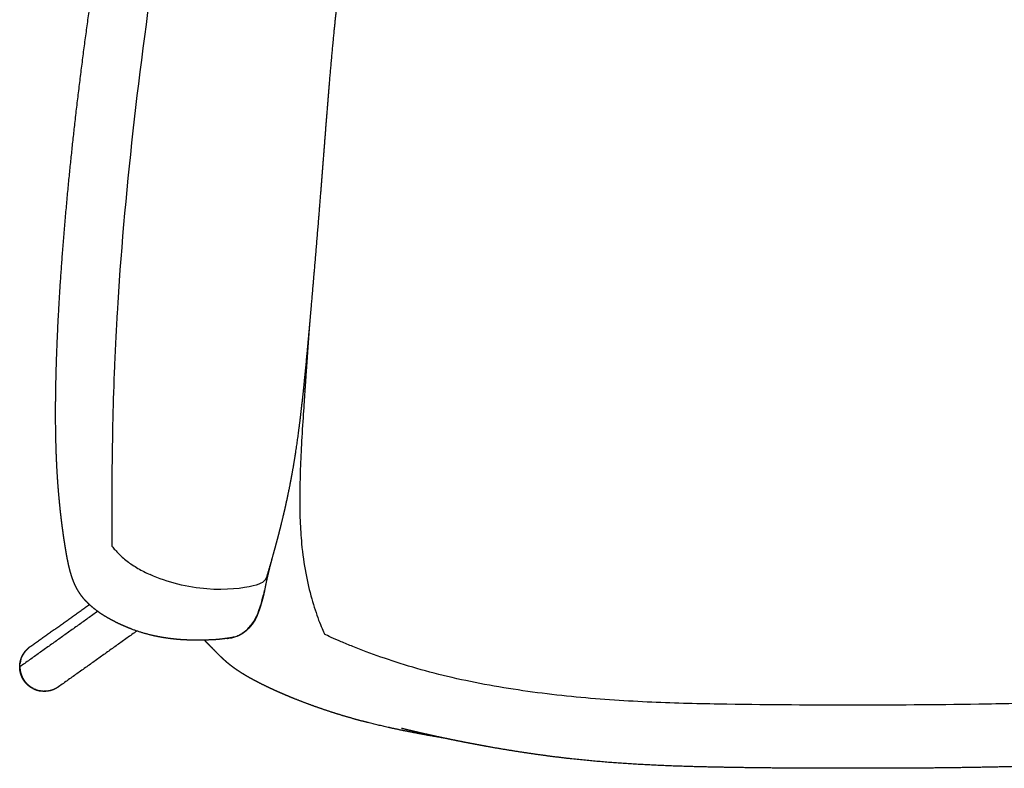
# Model space of a CAD drawing. Header units: millimetres. Extents: x -1034 to 742, y 1139 to 3175.
# Tile 7 of 15: x 63 to 464, y 1139 to 1444. Entities that reach past the tile are written whole.
import ezdxf

# ---------------------------------------------------------------- set-up
doc = ezdxf.new("R2010")
doc.units = ezdxf.units.MM
doc.header["$MEASUREMENT"] = 0
doc.layers.add('2DVýkres$viditelné$tečné', color=18, linetype='Continuous', true_color=0x000000)
doc.layers.add('2DVýkres$viditelné$čáry', color=18, linetype='Continuous', true_color=0x000000)

msp = doc.modelspace()

# ---------------------------------------------------------------- linework, layer by layer
at = {"layer": '2DVýkres$viditelné$tečné'}
for points, knots in [([(184.17, 1637.64), (163.9, 1614.6), (132.15, 1557.15), (119.06, 1475.16), (108.77, 1398.48), (104.27, 1347.12), (102.91, 1324.1), (102.7, 1320.7), (102.31, 1313.51), (101.67, 1299.27), (101.09, 1280.75), (100.73, 1256.35), (100.73, 1239.01), (100.74, 1229.34)], [-462.791242, -462.791242, -462.791242, -462.791242, -404.942336, -347.093431, -289.244526, -231.395621, -231.395621, -231.395621, -221.199526, -209.786843, -188.627969, -165.601812, -136.598962, -136.598962, -136.598962, -136.598962]), ([(100.74, 1229.34), (100.94, 1229.09), (101.71, 1228.17), (103.23, 1226.53), (104.99, 1224.84), (107.62, 1222.64), (111.3, 1220.17), (114.63, 1218.47), (116.39, 1217.69)], [0, 0, 0, 0, 3.658937, 7.317873, 10.97681, 14.635746, 21.953619, 29.271492, 29.271492, 29.271492, 29.271492]), ([(178.01, 1230.3), (178.41, 1226.08), (179.57, 1218.08), (181.65, 1209.35), (183.52, 1203.21), (184.97, 1199.11), (186.38, 1195.61), (187.18, 1193.87), (187.4, 1193.4)], [5, 5, 5, 5, 5.5, 6, 6.25, 6.5, 6.75, 7, 7, 7, 7]), ([(163.63, 1216.35), (163.56, 1216.23), (162.93, 1215.17), (161.46, 1213), (147.23, 1211.24), (139.49, 1211.85), (135.62, 1212.15), (127.57, 1213.51), (119.89, 1216.12), (116.39, 1217.69)], [0, 0, 0, 0, 5.151739, 47.007705, 88.863672, 88.863672, 88.863672, 130.719638, 172.575604, 172.575604, 172.575604, 172.575604]), ([(230.23, 1177.97), (225.48, 1179.23), (216.31, 1181.97), (206.06, 1185.58), (198.82, 1188.4), (194, 1190.4), (189.92, 1192.2), (187.93, 1193.15), (187.4, 1193.4)], [-59.213615, -59.213615, -59.213615, -59.213615, -44.410211, -29.606808, -22.205106, -14.803404, -7.401702, 0, 0, 0, 0]), ([(574.54, 1177.97), (565.05, 1175.45), (544.74, 1171.25), (512.86, 1167.28), (482.05, 1165.43), (462.8, 1165.02), (453.64, 1164.88), (435.32, 1164.59), (402.39, 1164.5), (369.46, 1164.59), (351.13, 1164.88), (341.97, 1165.02), (322.72, 1165.43), (291.92, 1167.28), (260.04, 1171.25), (239.73, 1175.45), (230.23, 1177.97)], [0, 0, 0, 0, 34.64783, 69.29566, 103.943489, 138.591319, 138.591319, 138.591319, 173.239149, 207.886979, 207.886979, 207.886979, 242.534809, 277.182639, 311.830468, 346.478298, 346.478298, 346.478298, 346.478298])]:
    msp.add_open_spline(points, degree=3, knots=knots, dxfattribs=at)
msp.add_rational_spline([(181.26, 1320.02), (180.58, 1310.59), (179.91, 1301.15), (179.27, 1291.71), (178.45, 1279.72), (177.02, 1257.46), (177.2, 1238.75), (178.01, 1230.3)], [1, 0.999998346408, 0.999998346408, 1, 1, 1, 1, 1], degree=3, knots=[0, 0, 0, 0, 28.382955, 28.382955, 28.382955, 29.382955, 30.382955, 30.382955, 30.382955, 30.382955], dxfattribs=at)
for points, degree in [([(166.59, 1226.57), (166.54, 1226.41), (166.5, 1226.26), (166.46, 1226.1)], 3), ([(164.36, 1217.98), (164.24, 1217.49), (163.97, 1216.94), (163.63, 1216.35)], 3), ([(164.37, 1218.06), (164.37, 1218.05), (164.37, 1218.05), (164.37, 1218.04)], 3), ([(95.03, 1202.73), (79.19, 1191.43), (63.34, 1180.14)], 2), ([(147.89, 1191.69), (147.92, 1191.7), (147.95, 1191.7), (147.98, 1191.71)], 3), ([(65.53, 1173.83), (65.53, 1173.82), (65.53, 1173.82), (65.53, 1173.82)], 3), ([(65.53, 1173.83), (65.53, 1173.83), (65.53, 1173.83), (65.53, 1173.83)], 3), ([(65.54, 1173.83), (65.54, 1173.83), (65.54, 1173.83), (65.54, 1173.83)], 3), ([(65.55, 1173.84), (65.55, 1173.84), (65.55, 1173.84), (65.55, 1173.84)], 3), ([(65.58, 1173.86), (65.58, 1173.86), (65.58, 1173.86)], 2)]:
    msp.add_open_spline(points, degree=degree, dxfattribs=at)
msp.add_rational_spline([(166.3, 1225.53), (165.03, 1220.92), (163.63, 1216.35)], [1, 0.999884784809, 1], degree=2, dxfattribs=at)
at = {"layer": '2DVýkres$viditelné$čáry'}
for points, weights, degree, knots in [([(82.03, 1227.75), (81.83, 1228.94), (81.64, 1230.13), (81.46, 1231.32), (81.26, 1232.59), (81.07, 1233.87), (80.9, 1235.14), (80.71, 1236.51), (80.53, 1237.88), (80.36, 1239.25), (80.18, 1240.71), (80.01, 1242.18), (79.85, 1243.65), (79.49, 1246.92), (79.19, 1250.19), (78.94, 1253.47), (78.71, 1256.47), (78.52, 1259.47), (78.37, 1262.47), (78.33, 1263.24), (78.3, 1264.02), (78.26, 1264.79), (78.18, 1266.87), (78.1, 1268.99), (78, 1273.07), (77.95, 1275.3), (77.87, 1282.58), (77.89, 1287.47), (77.96, 1292.29), (78.13, 1303.16), (78.57, 1314.36), (79.17, 1325.23), (80.54, 1349.98), (82.93, 1376.4), (85.7, 1401.02), (88.72, 1427.83), (92.4, 1454.21), (96.51, 1480.86), (98.71, 1495.15), (100.96, 1508.91), (107.28, 1538.14), (111.28, 1552.72), (116.56, 1567.27), (122.2, 1582.82), (129.28, 1598.23), (145.77, 1627.37), (155.58, 1641.69), (166.79, 1654.51)], [1, 0.999982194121, 0.999982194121, 1, 0.99998279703, 0.99998279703, 1, 0.999982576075, 0.999982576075, 1, 0.999981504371, 0.999981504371, 1, 0.999914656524, 0.999914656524, 1, 0.999937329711, 0.999937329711, 1, 0.999996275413, 0.999996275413, 1, 1, 1, 1, 1, 1, 1, 1, 1, 1, 1, 1, 1, 1, 1, 1, 1, 1, 1, 1, 1, 1, 1, 1, 1, 1, 1], 3, [0, 0, 0, 0, 3.615448, 3.615448, 3.615448, 7.479987, 7.479987, 7.479987, 11.618166, 11.618166, 11.618166, 16.053916, 16.053916, 16.053916, 25.913619, 25.913619, 25.913619, 34.92925, 34.92925, 34.92925, 37.258446, 37.258446, 37.258446, 44.805586, 44.805586, 51.973915, 51.973915, 65.911058, 65.911058, 65.911058, 100.134792, 100.134792, 100.134792, 179.039716, 179.039716, 179.039716, 262.598013, 262.598013, 262.598013, 307.167262, 307.167262, 354.729388, 354.729388, 354.729388, 406.512852, 406.512852, 459.164245, 459.164245, 459.164245, 459.164245]), ([(231.63, 1551.28), (231.21, 1550.9), (230.38, 1550.13), (228.73, 1548.55), (225.85, 1545.64), (223.5, 1543.01), (221.99, 1541.19), (220.46, 1539.35), (218.95, 1537.4), (216.09, 1533.38), (214.73, 1531.31), (213.45, 1529.17), (212.88, 1528.2), (211.7, 1526.14), (209.41, 1521.79), (206.75, 1515.98), (203.93, 1508.56), (202.31, 1503.42), (201.53, 1500.74), (200, 1495.42), (198.71, 1489.98), (196.44, 1478.82), (195.47, 1473.01), (194.61, 1467.21), (193.7, 1461.1), (192.92, 1454.92), (191.5, 1442.39), (190.85, 1435.95), (189.08, 1416.62), (188.07, 1403.26), (187.07, 1390.3), (186.09, 1377.72), (185.08, 1365.06), (183.48, 1345.71), (182.97, 1339.72), (181.98, 1328.11), (181.48, 1322.43), (181.03, 1317.37), (180.55, 1312.07), (180.07, 1306.74), (179.07, 1296.37), (178.55, 1291.34), (177.98, 1286.35), (177.45, 1281.61), (176.86, 1276.86), (175.56, 1267.65), (174.85, 1263.16), (174.05, 1258.69), (173.66, 1256.53), (173.24, 1254.38), (172.39, 1250.16), (171.95, 1248.07), (171.49, 1246), (171.05, 1244.04), (170.58, 1242.01), (169.67, 1238.23), (169.17, 1236.26), (168.71, 1234.46), (168.26, 1232.73), (167.8, 1231.01), (167.34, 1229.3), (167.3, 1229.16), (167.26, 1229.03), (167.18, 1228.73), (167.14, 1228.57), (167.1, 1228.41), (166.83, 1227.45), (166.57, 1226.49), (166.3, 1225.53)], [1, 1, 1, 1, 1, 1, 1, 1, 1, 1, 1, 1, 1, 1, 1, 1, 1, 1, 1, 1, 1, 1, 1, 1, 1, 1, 1, 1, 1, 1, 1, 1, 1, 1, 1, 1, 1, 1, 1, 1, 1, 1, 1, 1, 1, 1, 1, 1, 1, 1, 1, 1, 1, 1, 1, 1, 1, 1, 0.999985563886, 0.999985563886, 1, 1, 1, 1, 1, 1, 0.999999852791, 0.999999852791, 1], 3, [0, 0, 0, 0, 1.689304, 3.386216, 6.862483, 13.965079, 13.965079, 13.965079, 21.696245, 21.696245, 29.290747, 29.290747, 29.290747, 32.656834, 36.413988, 44.037429, 51.824616, 60.203774, 60.203774, 60.203774, 76.889082, 76.889082, 94.599268, 94.599268, 94.599268, 113.349677, 113.349677, 132.775796, 132.775796, 171.986493, 171.986493, 171.986493, 206.250024, 206.250024, 224.109694, 224.109694, 245.171322, 245.171322, 245.171322, 261.28932, 261.28932, 276.355333, 276.355333, 276.355333, 290.680428, 290.680428, 304.33094, 304.33094, 304.33094, 310.926145, 310.926145, 317.300143, 317.300143, 317.300143, 323.47851, 323.47851, 329.247688, 329.247688, 329.247688, 334.584363, 334.584363, 334.584363, 335.04808, 335.04808, 335.627007, 335.627007, 335.627007, 338.617994, 338.617994, 338.617994, 338.617994]), ([(90.68, 1206.44), (90.01, 1207.12), (89.37, 1207.85), (88.78, 1208.6), (88.22, 1209.31), (87.71, 1210.06), (87.23, 1210.83), (86.77, 1211.59), (86.34, 1212.37), (85.96, 1213.17), (85.56, 1213.99), (85.21, 1214.83), (84.9, 1215.69), (84.57, 1216.55), (84.29, 1217.45), (84.02, 1218.39), (83.76, 1219.3), (83.52, 1220.21), (83.31, 1221.13), (83.3, 1221.19), (83.29, 1221.24), (83.27, 1221.29), (83.04, 1222.33), (82.82, 1223.37), (82.62, 1224.41), (82.41, 1225.52), (82.22, 1226.63), (82.03, 1227.75)], [1, 0.998962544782, 0.998962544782, 1, 0.99895977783, 0.99895977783, 1, 0.999072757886, 0.999072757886, 1, 0.999278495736, 0.999278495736, 1, 1, 1, 1, 0.999774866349, 0.999774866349, 1, 1, 1, 1, 0.999888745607, 0.999888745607, 1, 0.99996202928, 0.99996202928, 1], 3, [0, 0, 0, 0, 2.877939, 2.877939, 2.877939, 5.58993, 5.58993, 5.58993, 8.263571, 8.263571, 8.263571, 10.991216, 10.991216, 10.991216, 14.419479, 14.419479, 14.419479, 17.253668, 17.253668, 17.253668, 17.441601, 17.441601, 17.441601, 20.626096, 20.626096, 20.626096, 24.012508, 24.012508, 24.012508, 24.012508]), ([(166.12, 1224.87), (165.74, 1223.47), (165.42, 1222.31), (165.14, 1221.21), (164.87, 1220.14), (164.61, 1219.06), (164.36, 1217.98)], [1, 1, 1, 1, 0.999951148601, 0.999951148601, 1], 3, [1.419702, 1.419702, 1.419702, 1.419702, 8.787726, 8.787726, 8.787726, 12.114713, 12.114713, 12.114713, 12.114713]), ([(145.7, 1191.47), (145.44, 1191.44), (144.94, 1191.37), (143.9, 1191.27), (142.48, 1191.16), (140.51, 1191.07), (139.08, 1191.03), (138.29, 1191.01), (137.47, 1191), (136.55, 1190.98), (135, 1190.98), (134.22, 1190.98), (131.9, 1191.03), (130.4, 1191.09), (128.87, 1191.2), (125.24, 1191.46), (121.29, 1191.98), (117.24, 1192.93), (116.8, 1193.03), (116.37, 1193.14), (115.94, 1193.25), (113.56, 1193.86), (111.22, 1194.6), (108.92, 1195.46), (106.7, 1196.3), (104.37, 1197.3), (102.01, 1198.5), (100.9, 1199.07), (99.8, 1199.67), (98.73, 1200.31), (97.69, 1200.92), (96.68, 1201.57), (95.69, 1202.26), (94.88, 1202.82), (94.1, 1203.41), (93.33, 1204.03), (93.22, 1204.13), (93.1, 1204.22), (92.98, 1204.32), (92.24, 1204.94), (91.47, 1205.64), (90.72, 1206.4)], [1, 1, 1, 1, 1, 1, 1, 1, 1, 1, 1, 1, 1, 1, 1, 1, 1, 1, 0.999965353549, 0.999965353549, 1, 0.999028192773, 0.999028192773, 1, 1, 1, 1, 0.999657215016, 0.999657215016, 1, 0.999553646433, 0.999553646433, 1, 0.999557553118, 0.999557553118, 1, 0.999986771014, 0.999986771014, 1, 1, 1, 1], 3, [0, 0, 0, 0, 0.771454, 1.518614, 3.125954, 5.054165, 7.425105, 7.425105, 7.425105, 17.927442, 17.927442, 26.158951, 26.158951, 39.875868, 39.875868, 39.875868, 75.896681, 75.896681, 75.896681, 77.230183, 77.230183, 77.230183, 84.601376, 84.601376, 84.601376, 103.1014, 103.1014, 103.1014, 106.844062, 106.844062, 106.844062, 110.461425, 110.461425, 110.461425, 113.408722, 113.408722, 113.408722, 113.859306, 113.859306, 113.859306, 119.409913, 119.409913, 119.409913, 119.409913]), ([(159.95, 1201.17), (159.92, 1201.09), (159.88, 1201.01), (159.85, 1200.93), (159.75, 1200.72), (159.66, 1200.51), (159.56, 1200.3), (159.47, 1200.1), (159.37, 1199.9), (159.26, 1199.7), (159.2, 1199.58), (159.14, 1199.46), (159.07, 1199.34)], [1, 1, 1, 1, 0.999957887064, 0.999957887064, 1, 0.999895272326, 0.999895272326, 1, 0.999949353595, 0.999949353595, 1], 3, [0, 0, 0, 0, 0.262472, 0.262472, 0.262472, 0.950216, 0.950216, 0.950216, 1.619122, 1.619122, 1.619122, 2.032665, 2.032665, 2.032665, 2.032665]), ([(143.07, 1186.29), (142.66, 1186.7), (142.26, 1187.11), (141.85, 1187.52), (141.45, 1187.92), (141.04, 1188.33), (140.64, 1188.74), (140.32, 1189.07), (139.99, 1189.4), (139.67, 1189.74), (139.6, 1189.82), (139.53, 1189.9), (139.45, 1189.97), (139.13, 1190.32), (138.81, 1190.67), (138.5, 1191.02)], [1, 0.999999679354, 0.999999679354, 1, 0.999993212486, 0.999993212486, 1, 0.99997514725, 0.99997514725, 1, 1, 1, 1, 0.999919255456, 0.999919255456, 1], 3, [0, 0, 0, 0, 1.725487, 1.725487, 1.725487, 3.441662, 3.441662, 3.441662, 4.839717, 4.839717, 4.839717, 5.839717, 5.839717, 5.839717, 7.252062, 7.252062, 7.252062, 7.252062]), ([(150.7, 1192.3), (150.59, 1192.27), (150.49, 1192.24), (150.38, 1192.21), (149.97, 1192.1), (149.54, 1192), (149.12, 1191.93), (148.07, 1191.79), (147.03, 1191.64), (145.99, 1191.5), (145.94, 1191.5), (145.89, 1191.49), (145.84, 1191.49)], [1, 0.999943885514, 0.999943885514, 1, 0.999251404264, 0.999251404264, 1, 1, 1, 1, 1, 1, 1], 3, [0, 0, 0, 0, 0.326725, 0.326725, 0.326725, 1.627375, 1.627375, 1.627375, 2.627375, 2.627375, 2.627375, 3.425056, 3.425056, 3.425056, 3.425056]), ([(64.69, 1175), (64.03, 1176.11), (63.67, 1177.35), (63.37, 1178.37), (63.3, 1179.43), (63.16, 1181.38), (63.77, 1183.24), (64.08, 1184.19), (64.57, 1185.06), (65.39, 1186.52), (66.65, 1187.63)], [1, 0.991718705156, 1, 0.994399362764, 1, 0.981421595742, 1, 0.995039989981, 1, 0.986235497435, 1], 2, [0, 0, 0, 2.575694, 2.575694, 4.693405, 4.693405, 8.554617, 8.554617, 10.547427, 10.547427, 13.869614, 13.869614, 13.869614]), ([(67.47, 1188.28), (67.21, 1188.09), (66.96, 1187.89), (66.81, 1187.77), (66.66, 1187.64)], [1, 0.999465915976, 1, 0.99979872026, 1], 2, [0, 0, 0, 0.640231, 0.640231, 1.03333, 1.03333, 1.03333]), ([(158.3, 1174.88), (157.29, 1175.43), (156.29, 1175.99), (155.3, 1176.57), (154.44, 1177.08), (153.58, 1177.61), (152.74, 1178.16), (152, 1178.65), (151.27, 1179.15), (150.55, 1179.67), (149.96, 1180.09), (149.37, 1180.54), (148.8, 1180.99), (148.76, 1181.03), (148.72, 1181.06), (148.68, 1181.09), (148.12, 1181.53), (147.58, 1181.99), (147.05, 1182.46), (146.56, 1182.89), (146.08, 1183.32), (145.61, 1183.77), (145.17, 1184.19), (144.74, 1184.62), (144.31, 1185.05), (143.89, 1185.46), (143.48, 1185.88), (143.07, 1186.29)], [1, 0.999875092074, 0.999875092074, 1, 0.999840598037, 0.999840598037, 1, 0.999811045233, 0.999811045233, 1, 0.999825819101, 0.999825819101, 1, 1, 1, 1, 0.999818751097, 0.999818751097, 1, 0.999875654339, 0.999875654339, 1, 0.999950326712, 0.999950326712, 1, 0.999998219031, 0.999998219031, 1], 3, [0, 0, 0, 0, 3.440887, 3.440887, 3.440887, 6.456208, 6.456208, 6.456208, 9.110959, 9.110959, 9.110959, 11.313416, 11.313416, 11.313416, 11.479414, 11.479414, 11.479414, 13.603038, 13.603038, 13.603038, 15.550481, 15.550481, 15.550481, 17.376401, 17.376401, 17.376401, 19.130669, 19.130669, 19.130669, 19.130669]), ([(236.2, 1151.07), (231.27, 1151.89), (226.36, 1152.77), (221.51, 1153.73), (217.27, 1154.57), (213.04, 1155.49), (204.77, 1157.46), (200.69, 1158.52), (196.67, 1159.69), (192.83, 1160.81), (189.01, 1162.03), (185.22, 1163.35), (181.72, 1164.57), (178.24, 1165.88), (174.79, 1167.26), (173.21, 1167.9), (171.63, 1168.56), (170.06, 1169.24), (168.6, 1169.87), (167.15, 1170.52), (165.71, 1171.19), (164.39, 1171.8), (163.08, 1172.43), (161.78, 1173.08), (160.61, 1173.66), (159.45, 1174.26), (158.31, 1174.88)], [1, 1, 1, 1, 1, 1, 1, 1, 1, 0.999773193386, 0.999773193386, 1, 0.999806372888, 0.999806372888, 1, 0.999950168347, 0.999950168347, 1, 0.999944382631, 0.999944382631, 1, 0.999934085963, 0.999934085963, 1, 0.999912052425, 0.999912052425, 1], 3, [11.427447, 11.427447, 11.427447, 11.427447, 26.596638, 26.596638, 26.596638, 39.813627, 39.813627, 52.675014, 52.675014, 52.675014, 64.695301, 64.695301, 64.695301, 75.838873, 75.838873, 75.838873, 80.966796, 80.966796, 80.966796, 85.735813, 85.735813, 85.735813, 90.100026, 90.100026, 90.100026, 94.007614, 94.007614, 94.007614, 94.007614]), ([(78.25, 1171.46), (77.64, 1171.11), (76.99, 1170.85), (75.2, 1170.13), (73.27, 1170.14), (72.39, 1170.14), (71.53, 1170.29), (69.89, 1170.58), (68.44, 1171.38), (67.37, 1171.97), (66.48, 1172.79), (65.96, 1173.27), (65.52, 1173.82)], [1, 0.997546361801, 1, 0.981850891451, 1, 0.996199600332, 1, 0.986462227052, 1, 0.992696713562, 1, 0.997516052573, 1], 2, [0, 0, 0, 1.401314, 1.401314, 5.217517, 5.217517, 6.961721, 6.961721, 10.256373, 10.256373, 12.674999, 12.674999, 14.084934, 14.084934, 14.084934]), ([(586.11, 1155.05), (583.23, 1154.35), (580.35, 1153.67), (577.46, 1153.02), (574.57, 1152.36), (571.68, 1151.73), (568.78, 1151.11), (565.9, 1150.5), (563, 1149.91), (560.11, 1149.34), (557.23, 1148.78), (554.34, 1148.24), (551.45, 1147.72), (545.73, 1146.68), (539.99, 1145.74), (534.24, 1144.9), (528.63, 1144.07), (522.97, 1143.33), (517.32, 1142.7), (506.52, 1141.5), (495.77, 1140.69), (484.89, 1140.15), (474.85, 1139.64), (465.06, 1139.38), (454.99, 1139.2), (436.86, 1138.86), (420.5, 1138.8), (402.39, 1138.8), (384.28, 1138.8), (367.92, 1138.86), (349.78, 1139.2), (339.72, 1139.38), (329.93, 1139.64), (319.88, 1140.15), (309, 1140.69), (298.26, 1141.5), (287.46, 1142.7), (281.81, 1143.33), (276.15, 1144.07), (270.53, 1144.9), (264.78, 1145.74), (259.05, 1146.68), (253.33, 1147.72), (250.44, 1148.24), (247.55, 1148.78), (244.67, 1149.34), (241.77, 1149.91), (238.88, 1150.5), (235.99, 1151.11), (233.1, 1151.73), (230.2, 1152.36), (227.32, 1153.02), (224.43, 1153.67), (221.55, 1154.35), (218.67, 1155.05)], [1, 0.999982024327, 0.999982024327, 1, 0.999981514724, 0.999981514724, 1, 0.999981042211, 0.999981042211, 1, 0.999980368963, 0.999980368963, 1, 0.999914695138, 0.999914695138, 1, 1, 1, 1, 1, 1, 1, 1, 1, 1, 1, 1, 1, 1, 1, 1, 1, 1, 1, 1, 1, 1, 1, 1, 1, 0.999914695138, 0.999914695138, 1, 0.999980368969, 0.999980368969, 1, 0.999981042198, 0.999981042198, 1, 0.999981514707, 0.999981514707, 1, 0.999982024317, 0.999982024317, 1], 3, [0, 0, 0, 0, 8.882599, 8.882599, 8.882599, 17.765396, 17.765396, 17.765396, 26.618597, 26.618597, 26.618597, 35.429751, 35.429751, 35.429751, 52.866461, 52.866461, 52.866461, 70.033901, 70.033901, 70.033901, 102.665947, 102.665947, 102.665947, 132.611193, 132.611193, 132.611193, 185.2293, 185.2293, 185.2293, 237.847408, 237.847408, 237.847408, 267.792654, 267.792654, 267.792654, 300.4247, 300.4247, 300.4247, 317.59214, 317.59214, 317.59214, 335.02885, 335.02885, 335.02885, 343.840004, 343.840004, 343.840004, 352.693205, 352.693205, 352.693205, 361.576002, 361.576002, 361.576002, 370.458601, 370.458601, 370.458601, 370.458601])]:
    msp.add_rational_spline(points, weights, degree=degree, knots=knots, dxfattribs=at)
for points, knots in [([(164.34, 1217.91), (164.04, 1216.63), (163.72, 1215.15), (163.32, 1213.29), (163.07, 1212.13), (162.78, 1210.77), (162.47, 1209.43)], [0.120903, 0.120903, 0.120903, 0.120903, 6.749322, 6.749322, 6.749322, 11.086566, 11.086566, 11.086566, 11.086566]), ([(163.44, 1213.82), (163.34, 1213.32), (163.15, 1212.39), (162.78, 1210.67), (162.22, 1208.16), (161.54, 1205.55), (160.79, 1203.26), (160.23, 1201.79), (159.74, 1200.68), (159.31, 1199.84), (159.09, 1199.44), (158.97, 1199.23)], [0, 0, 0, 0, 1.526202, 2.864393, 5.270476, 9.25183, 10.942494, 12.499662, 13.960052, 14.597323, 15.328216, 15.328216, 15.328216, 15.328216]), ([(150.7, 1192.3), (151.43, 1192.53), (152.86, 1193.13), (154.84, 1194.42), (156.65, 1196.08), (158.21, 1198.03), (159.52, 1200.26), (160.63, 1202.82), (161.62, 1205.91), (162.18, 1208.18), (162.47, 1209.43)], [0, 0, 0, 0, 2.279927, 4.63306, 7.077542, 9.627882, 12.108247, 14.825157, 17.985558, 21.829053, 21.829053, 21.829053, 21.829053]), ([(158.97, 1199.23), (158.64, 1198.65), (157.93, 1197.56), (156.33, 1195.6), (154.45, 1193.97), (152.35, 1192.78), (150.73, 1192.15), (149.09, 1191.77), (147.99, 1191.69), (147.46, 1191.7)], [0, 0, 0, 0, 1.975032, 3.903538, 7.592808, 9.38463, 11.114463, 12.799304, 14.413329, 14.413329, 14.413329, 14.413329]), ([(159.06, 1199.32), (158.5, 1198.32), (157.85, 1197.38), (156.41, 1195.7), (155.62, 1194.95), (154.78, 1194.3), (154.64, 1194.19), (154.35, 1193.98), (153.77, 1193.59), (152.74, 1192.98), (151.82, 1192.56), (151.18, 1192.34)], [0.304803, 0.304803, 0.304803, 0.304803, 3.742501, 3.742501, 6.974065, 6.974065, 6.974065, 7.516074, 8.054417, 9.065526, 11.092596, 11.092596, 11.092596, 11.092596])]:
    msp.add_open_spline(points, degree=3, knots=knots, dxfattribs=at)
for points, degree in [([(67.47, 1188.28), (79.55, 1196.89), (91.63, 1205.51)], 2), ([(159.07, 1199.33), (159.05, 1199.3), (159.02, 1199.26), (158.97, 1199.23)], 3), ([(110.97, 1194.73), (95.02, 1183.36), (79.08, 1171.99)], 2), ([(66.66, 1187.64), (66.67, 1187.65), (66.69, 1187.66), (66.71, 1187.68)], 3), ([(63.6, 1182.5), (63.61, 1182.53), (63.61, 1182.55), (63.62, 1182.58)], 3), ([(63.62, 1182.59), (63.63, 1182.63), (63.64, 1182.67), (63.65, 1182.71)], 3), ([(63.66, 1182.72), (63.67, 1182.76), (63.68, 1182.8), (63.69, 1182.84)], 3), ([(64.3, 1184.49), (64.3, 1184.5), (64.3, 1184.51), (64.31, 1184.51)], 3), ([(64.36, 1184.62), (64.37, 1184.64), (64.38, 1184.66), (64.39, 1184.69)], 3), ([(63.34, 1180.16), (63.34, 1180.2), (63.34, 1180.24), (63.34, 1180.27)], 3), ([(63.46, 1181.76), (63.46, 1181.77), (63.46, 1181.77), (63.46, 1181.77)], 3), ([(65.52, 1173.83), (65.52, 1173.82), (65.52, 1173.82), (65.52, 1173.82)], 3), ([(65.52, 1173.82), (65.52, 1173.82), (65.52, 1173.82), (65.52, 1173.82)], 3), ([(65.53, 1173.82), (65.53, 1173.82), (65.53, 1173.82), (65.52, 1173.82)], 3), ([(65.52, 1173.82), (65.52, 1173.82), (65.52, 1173.82), (65.52, 1173.82)], 3), ([(65.53, 1173.83), (65.53, 1173.83), (65.53, 1173.83), (65.53, 1173.83)], 3), ([(65.53, 1173.83), (65.54, 1173.83), (65.54, 1173.83), (65.54, 1173.83)], 3), ([(65.53, 1173.83), (65.53, 1173.83), (65.53, 1173.83), (65.53, 1173.83)], 3), ([(65.55, 1173.84), (65.55, 1173.84), (65.55, 1173.84), (65.54, 1173.83)], 3), ([(65.54, 1173.83), (65.54, 1173.83), (65.54, 1173.83), (65.54, 1173.83)], 3), ([(65.54, 1173.83), (65.54, 1173.83), (65.54, 1173.83), (65.54, 1173.83)], 3), ([(65.56, 1173.85), (65.56, 1173.84), (65.56, 1173.84), (65.55, 1173.84)], 3), ([(65.55, 1173.84), (65.55, 1173.84), (65.55, 1173.84), (65.55, 1173.84)], 3), ([(65.58, 1173.86), (65.57, 1173.85), (65.57, 1173.85), (65.56, 1173.85)], 3), ([(65.56, 1173.85), (65.56, 1173.85), (65.56, 1173.85), (65.56, 1173.85)], 3), ([(65.58, 1173.86), (65.59, 1173.86), (65.6, 1173.87), (65.61, 1173.88)], 3), ([(65.97, 1173.45), (65.97, 1173.45), (65.97, 1173.45), (65.97, 1173.45)], 3), ([(66.28, 1173.12), (66.28, 1173.13), (66.27, 1173.14), (66.26, 1173.15)], 3), ([(66.37, 1173.04), (66.36, 1173.04), (66.36, 1173.05), (66.36, 1173.05)], 3), ([(66.46, 1172.95), (66.46, 1172.95), (66.45, 1172.96), (66.45, 1172.96)], 3), ([(69.36, 1171.02), (69.36, 1171.02), (69.35, 1171.02), (69.35, 1171.02)], 3), ([(69.71, 1170.87), (69.67, 1170.88), (69.64, 1170.9), (69.6, 1170.91)], 3), ([(69.83, 1170.82), (69.8, 1170.84), (69.76, 1170.85), (69.73, 1170.86)], 3), ([(71.43, 1170.36), (71.42, 1170.36), (71.42, 1170.36), (71.41, 1170.37)], 3), ([(71.55, 1170.34), (71.55, 1170.34), (71.54, 1170.34), (71.54, 1170.34)], 3), ([(72.96, 1170.18), (72.95, 1170.18), (72.94, 1170.18), (72.93, 1170.18)], 3), ([(73.09, 1170.17), (73.08, 1170.17), (73.07, 1170.18), (73.06, 1170.18)], 3), ([(73.21, 1170.17), (73.21, 1170.17), (73.2, 1170.17), (73.19, 1170.17)], 3)]:
    msp.add_open_spline(points, degree=degree, dxfattribs=at)
for points, weights in [([(65.96, 1186.95), (65.64, 1186.6), (65.35, 1186.23)], [1, 0.998841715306, 1]), ([(65.97, 1186.97), (65.97, 1186.96), (65.96, 1186.95)], [0.974227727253, 0.974069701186, 0.973912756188]), ([(66.07, 1187.06), (66.02, 1187.02), (65.97, 1186.97)], [0.95454248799, 0.952279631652, 0.950067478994]), ([(66.09, 1187.09), (66.08, 1187.08), (66.07, 1187.06)], [0.976996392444, 0.976684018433, 0.976375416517]), ([(66.23, 1187.23), (66.16, 1187.16), (66.09, 1187.09)], [1, 0.999950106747, 1]), ([(66.26, 1187.26), (66.24, 1187.25), (66.23, 1187.23)], [0.980957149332, 0.980620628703, 0.980287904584]), ([(66.35, 1187.35), (66.31, 1187.31), (66.26, 1187.26)], [0.968648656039, 0.966214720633, 0.963832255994]), ([(66.37, 1187.37), (66.36, 1187.36), (66.35, 1187.35)], [0.983790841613, 0.983590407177, 0.983391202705]), ([(66.65, 1187.63), (66.51, 1187.5), (66.37, 1187.37)], [1, 0.999808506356, 1]), ([(66.66, 1187.64), (66.66, 1187.63), (66.65, 1187.63)], [0.991446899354, 0.991356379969, 0.991266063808]), ([(63.56, 1182.31), (63.55, 1182.29), (63.55, 1182.26)], [0.96334609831, 0.963622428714, 0.963905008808]), ([(63.57, 1182.38), (63.57, 1182.35), (63.56, 1182.31)], [0.856675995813, 0.856495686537, 0.856325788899]), ([(63.59, 1182.45), (63.58, 1182.41), (63.57, 1182.38)], [0.961866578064, 0.962226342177, 0.962598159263]), ([(63.6, 1182.5), (63.59, 1182.47), (63.59, 1182.45)], [0.857329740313, 0.857187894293, 0.857051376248]), ([(63.62, 1182.59), (63.62, 1182.58), (63.62, 1182.58)], [0.85787957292, 0.857871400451, 0.857863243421]), ([(63.66, 1182.72), (63.65, 1182.71), (63.65, 1182.71)], [0.858762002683, 0.858731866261, 0.858701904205]), ([(63.75, 1183.07), (63.72, 1182.96), (63.69, 1182.84)], [1, 0.999927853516, 1]), ([(63.75, 1183.07), (63.96, 1183.77), (64.27, 1184.43)], [1, 0.997272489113, 1]), ([(64.3, 1184.49), (64.28, 1184.46), (64.27, 1184.43)], [0.879617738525, 0.879124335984, 0.878640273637]), ([(64.33, 1184.56), (64.32, 1184.54), (64.31, 1184.51)], [0.951175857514, 0.951157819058, 0.951146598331]), ([(64.36, 1184.62), (64.34, 1184.59), (64.33, 1184.56)], [0.881875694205, 0.881344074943, 0.880822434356]), ([(64.46, 1184.81), (64.42, 1184.75), (64.39, 1184.69)], [1, 0.999974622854, 1]), ([(64.59, 1185.06), (64.52, 1184.94), (64.46, 1184.81)], [1, 0.999898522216, 1]), ([(64.73, 1185.3), (64.66, 1185.18), (64.59, 1185.06)], [1, 0.999898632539, 1]), ([(64.76, 1185.35), (64.74, 1185.33), (64.73, 1185.3)], [0.95374392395, 0.953601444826, 0.95346672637]), ([(64.8, 1185.42), (64.78, 1185.39), (64.76, 1185.35)], [0.898842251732, 0.897970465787, 0.897115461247]), ([(64.82, 1185.45), (64.81, 1185.44), (64.8, 1185.42)], [0.954380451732, 0.954279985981, 0.954182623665]), ([(64.88, 1185.54), (64.85, 1185.5), (64.82, 1185.45)], [0.90181703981, 0.900690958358, 0.899591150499]), ([(65.1, 1185.88), (64.99, 1185.72), (64.88, 1185.55)], [1, 0.99979972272, 1]), ([(64.88, 1185.55), (64.88, 1185.55), (64.88, 1185.54)], [0.955087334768, 0.95504037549, 0.954993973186]), ([(65.11, 1185.89), (65.1, 1185.88), (65.1, 1185.88)], [0.958000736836, 0.957959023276, 0.957917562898]), ([(65.19, 1186), (65.15, 1185.95), (65.11, 1185.89)], [0.914746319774, 0.913028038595, 0.911358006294]), ([(65.21, 1186.04), (65.2, 1186.02), (65.19, 1186)], [0.959618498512, 0.959403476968, 0.95919390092]), ([(65.33, 1186.2), (65.27, 1186.12), (65.21, 1186.04)], [1, 0.999950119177, 1]), ([(65.35, 1186.23), (65.34, 1186.21), (65.33, 1186.2)], [0.961866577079, 0.961687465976, 0.961511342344]), ([(63.34, 1180.29), (63.34, 1180.5), (63.35, 1180.71)], [1, 0.999775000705, 1]), ([(63.34, 1180.29), (63.34, 1180.28), (63.34, 1180.27)], [0.855305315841, 0.855348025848, 0.855391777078]), ([(63.34, 1180.16), (63.34, 1180.15), (63.34, 1180.14)], [0.855841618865, 0.855903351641, 0.85596674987]), ([(63.34, 1180.14), (63.34, 1180.09), (63.34, 1180.05)], [1, 0.99926400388, 0.998546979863]), ([(63.34, 1180.05), (63.34, 1180.04), (63.34, 1180.04)], [0.856373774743, 0.856411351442, 0.856449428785]), ([(63.34, 1180.04), (63.34, 1179.98), (63.35, 1179.92)], [0.998293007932, 0.997307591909, 0.996358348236]), ([(63.35, 1180.71), (63.37, 1181.18), (63.44, 1181.63)], [1, 0.998896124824, 1]), ([(63.35, 1179.92), (63.35, 1179.91), (63.35, 1179.91)], [0.857073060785, 0.857100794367, 0.857128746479]), ([(63.35, 1179.91), (63.35, 1179.84), (63.35, 1179.78)], [0.996197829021, 0.995184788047, 0.994213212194]), ([(63.35, 1179.78), (63.35, 1179.71), (63.36, 1179.65)], [0.994193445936, 0.993215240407, 0.992279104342]), ([(63.35, 1179.78), (63.35, 1179.78), (63.35, 1179.78)], [0.857871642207, 0.85787560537, 0.85787957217]), ([(63.36, 1179.65), (63.36, 1179.65), (63.36, 1179.64)], [0.858701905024, 0.858727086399, 0.858752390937]), ([(63.36, 1179.64), (63.37, 1179.52), (63.38, 1179.39)], [1, 0.999922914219, 1]), ([(63.38, 1179.39), (63.38, 1179.38), (63.38, 1179.37)], [0.860561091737, 0.860660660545, 0.860761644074]), ([(63.38, 1179.37), (63.38, 1179.32), (63.39, 1179.27)], [0.98838260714, 0.987712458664, 0.987068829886]), ([(63.39, 1179.27), (63.39, 1179.25), (63.39, 1179.23)], [0.861597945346, 0.861743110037, 0.861890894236]), ([(63.39, 1179.23), (63.43, 1178.89), (63.48, 1178.55)], [1, 0.999416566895, 1]), ([(63.46, 1181.76), (63.45, 1181.7), (63.44, 1181.63)], [0.854270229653, 0.854105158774, 0.853978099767]), ([(63.48, 1181.9), (63.47, 1181.83), (63.46, 1181.77)], [0.854639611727, 0.854438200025, 0.854274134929]), ([(63.5, 1182.03), (63.49, 1181.97), (63.48, 1181.9)], [0.855087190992, 0.854856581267, 0.85466064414]), ([(63.48, 1181.9), (63.48, 1181.9), (63.48, 1181.9)], [0.968357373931, 0.968402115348, 0.96844697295]), ([(63.48, 1178.55), (63.49, 1178.53), (63.49, 1178.51)], [0.868802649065, 0.869059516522, 0.869320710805]), ([(63.49, 1178.51), (63.5, 1178.46), (63.51, 1178.42)], [0.9789798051, 0.978578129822, 0.978197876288]), ([(63.51, 1182.04), (63.5, 1182.03), (63.5, 1182.03)], [0.966591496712, 0.966665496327, 0.966739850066]), ([(63.53, 1182.15), (63.52, 1182.09), (63.51, 1182.04)], [0.85555477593, 0.855330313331, 0.855131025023]), ([(63.51, 1178.42), (63.51, 1178.4), (63.51, 1178.39)], [0.870442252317, 0.87064891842, 0.87085811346]), ([(63.51, 1178.39), (63.52, 1178.33), (63.53, 1178.28)], [0.977925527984, 0.977511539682, 0.977124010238]), ([(63.55, 1182.26), (63.54, 1182.22), (63.53, 1182.18)], [0.856084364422, 0.85587659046, 0.855685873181]), ([(63.53, 1182.18), (63.53, 1182.16), (63.53, 1182.15)], [0.964921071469, 0.96510202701, 0.965285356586]), ([(63.53, 1178.28), (63.53, 1178.27), (63.54, 1178.26)], [0.872169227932, 0.872317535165, 0.87246702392]), ([(63.54, 1178.26), (63.55, 1178.2), (63.56, 1178.15)], [0.976953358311, 0.976532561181, 0.976143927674]), ([(63.56, 1178.15), (63.59, 1178.01), (63.62, 1177.88)], [1, 0.99990675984, 1]), ([(63.62, 1177.88), (63.63, 1177.83), (63.65, 1177.77)], [0.974463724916, 0.974151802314, 0.973872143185]), ([(63.65, 1177.77), (63.65, 1177.76), (63.65, 1177.75)], [0.879617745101, 0.879792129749, 0.879967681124]), ([(63.65, 1177.75), (63.68, 1177.64), (63.71, 1177.53)], [1, 0.999936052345, 1]), ([(63.71, 1177.53), (63.72, 1177.5), (63.73, 1177.48)], [0.883622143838, 0.884023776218, 0.884430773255]), ([(63.73, 1177.48), (63.74, 1177.44), (63.75, 1177.41)], [0.97263624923, 0.972506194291, 0.972390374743]), ([(63.75, 1177.41), (63.76, 1177.38), (63.76, 1177.35)], [0.885731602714, 0.886262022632, 0.886801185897]), ([(63.76, 1177.35), (63.77, 1177.34), (63.77, 1177.32)], [0.972212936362, 0.972178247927, 0.972145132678]), ([(63.77, 1177.32), (63.78, 1177.31), (63.78, 1177.29)], [0.887247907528, 0.887578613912, 0.887912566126]), ([(63.78, 1177.29), (63.79, 1177.25), (63.81, 1177.22)], [0.972050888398, 0.97195990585, 0.971882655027]), ([(63.81, 1177.22), (63.81, 1177.19), (63.82, 1177.17)], [0.889265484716, 0.889712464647, 0.890165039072]), ([(63.82, 1177.17), (63.83, 1177.13), (63.85, 1177.09)], [0.971787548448, 0.971706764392, 0.971645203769]), ([(63.85, 1177.09), (63.85, 1177.07), (63.86, 1177.05)], [0.891824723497, 0.892155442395, 0.892489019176]), ([(63.86, 1177.05), (63.87, 1177), (63.89, 1176.96)], [0.971599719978, 0.971537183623, 0.971500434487]), ([(63.89, 1176.96), (63.9, 1176.95), (63.9, 1176.94)], [0.894480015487, 0.894681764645, 0.894884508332]), ([(63.9, 1176.94), (63.92, 1176.88), (63.94, 1176.83)], [0.971486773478, 0.971450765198, 0.971448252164]), ([(63.94, 1176.83), (63.94, 1176.82), (63.94, 1176.82)], [0.897232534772, 0.897291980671, 0.897351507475]), ([(63.94, 1176.82), (63.96, 1176.76), (63.98, 1176.7)], [0.971448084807, 0.971447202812, 0.971483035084]), ([(63.98, 1176.7), (63.98, 1176.7), (63.99, 1176.7)], [0.89989001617, 0.899986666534, 0.900083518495]), ([(63.99, 1176.7), (64.01, 1176.64), (64.03, 1176.59)], [0.97148861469, 0.971524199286, 0.97159101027]), ([(64.03, 1176.59), (64.03, 1176.58), (64.03, 1176.57)], [0.902500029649, 0.902766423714, 0.90303426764]), ([(64.03, 1176.57), (64.05, 1176.52), (64.07, 1176.48)], [0.971621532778, 0.971684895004, 0.97177140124]), ([(64.07, 1176.48), (64.08, 1176.46), (64.09, 1176.44)], [0.905181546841, 0.905631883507, 0.906086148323]), ([(64.09, 1176.44), (64.14, 1176.31), (64.19, 1176.18)], [1, 0.999906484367, 1]), ([(64.19, 1176.18), (64.2, 1176.16), (64.21, 1176.14)], [0.912499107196, 0.913074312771, 0.913655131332]), ([(64.21, 1176.14), (64.23, 1176.1), (64.25, 1176.06)], [0.97274105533, 0.972901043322, 0.973080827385]), ([(64.25, 1176.06), (64.26, 1176.04), (64.26, 1176.03)], [0.915863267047, 0.916241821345, 0.916622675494]), ([(64.26, 1176.03), (64.31, 1175.92), (64.37, 1175.81)], [1, 0.999929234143, 1]), ([(64.37, 1175.81), (64.39, 1175.76), (64.42, 1175.71)], [0.974369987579, 0.974674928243, 0.97501169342]), ([(64.37, 1175.81), (64.37, 1175.81), (64.37, 1175.81)], [0.922772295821, 0.92284371, 0.922915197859]), ([(64.42, 1175.71), (64.42, 1175.7), (64.43, 1175.69)], [0.92595437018, 0.926279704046, 0.9266064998]), ([(64.43, 1175.69), (64.45, 1175.64), (64.47, 1175.6)], [0.975155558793, 0.975441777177, 0.975750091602]), ([(64.47, 1175.6), (64.48, 1175.58), (64.49, 1175.57)], [0.929207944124, 0.929764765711, 0.930325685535]), ([(64.49, 1175.57), (64.52, 1175.51), (64.55, 1175.45)], [0.976015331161, 0.976462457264, 0.976953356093]), ([(64.55, 1175.45), (64.56, 1175.45), (64.56, 1175.45)], [0.872467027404, 0.872456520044, 0.872446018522]), ([(64.56, 1175.45), (64.59, 1175.39), (64.62, 1175.33)], [0.976965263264, 0.977463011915, 0.978005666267]), ([(64.62, 1175.33), (64.63, 1175.31), (64.64, 1175.29)], [0.938085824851, 0.938739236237, 0.939397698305]), ([(64.64, 1175.29), (64.66, 1175.25), (64.69, 1175.21)], [0.97836599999, 0.978741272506, 0.979136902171]), ([(64.69, 1175.21), (64.69, 1175.2), (64.7, 1175.19)], [0.942130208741, 0.94253283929, 0.942937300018]), ([(65.52, 1173.82), (65.06, 1174.38), (64.69, 1175)], [1, 0.997423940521, 1]), ([(64.7, 1175.19), (64.73, 1175.14), (64.76, 1175.09)], [0.97936969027, 0.979849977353, 0.980359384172]), ([(64.76, 1175.09), (64.79, 1175.04), (64.82, 1174.99)], [0.980438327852, 0.980988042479, 0.981571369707]), ([(64.76, 1175.09), (64.76, 1175.09), (64.76, 1175.09)], [0.946286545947, 0.946417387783, 0.946548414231]), ([(64.82, 1174.99), (64.82, 1174.98), (64.83, 1174.98)], [0.950231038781, 0.950393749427, 0.950556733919]), ([(64.83, 1174.98), (64.85, 1174.93), (64.88, 1174.89)], [0.981673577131, 0.9822070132, 0.982768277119]), ([(64.88, 1174.89), (64.89, 1174.88), (64.9, 1174.86)], [0.953985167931, 0.954462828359, 0.954942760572]), ([(64.9, 1174.86), (64.92, 1174.83), (64.94, 1174.79)], [0.983079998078, 0.983544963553, 0.98402851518]), ([(64.94, 1174.79), (64.96, 1174.77), (64.97, 1174.75)], [0.957810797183, 0.958625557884, 0.959446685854]), ([(64.97, 1174.75), (65.04, 1174.64), (65.12, 1174.53)], [1, 0.999910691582, 1]), ([(65.12, 1174.53), (65.13, 1174.51), (65.13, 1174.5)], [0.968816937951, 0.969265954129, 0.969716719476]), ([(65.13, 1174.5), (65.17, 1174.46), (65.2, 1174.41)], [0.988183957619, 0.988896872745, 0.989640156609]), ([(65.2, 1174.41), (65.23, 1174.37), (65.27, 1174.32)], [0.989692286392, 0.990460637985, 0.991261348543]), ([(65.2, 1174.41), (65.2, 1174.41), (65.2, 1174.41)], [0.973687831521, 0.973758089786, 0.973828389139]), ([(65.27, 1174.32), (65.27, 1174.31), (65.28, 1174.3)], [0.978011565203, 0.978348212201, 0.978685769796]), ([(65.28, 1174.3), (65.3, 1174.27), (65.33, 1174.23)], [0.991517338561, 0.992192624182, 0.992890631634]), ([(65.33, 1174.23), (65.34, 1174.22), (65.35, 1174.21)], [0.982266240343, 0.98280361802, 0.983343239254]), ([(65.35, 1174.21), (65.35, 1174.2), (65.36, 1174.2)], [0.993308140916, 0.993399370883, 0.993490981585]), ([(65.36, 1174.2), (65.44, 1174.08), (65.54, 1173.96)], [1, 0.999893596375, 1]), ([(65.54, 1173.96), (65.57, 1173.92), (65.61, 1173.88)], [0.998134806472, 0.999051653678, 1]), ([(65.61, 1173.88), (65.78, 1173.66), (65.97, 1173.45)], [1, 0.999617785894, 1]), ([(65.97, 1173.45), (66.11, 1173.3), (66.26, 1173.15)], [1, 0.999783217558, 1]), ([(66.28, 1173.12), (66.32, 1173.09), (66.36, 1173.05)], [0.961707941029, 0.959856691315, 0.9580371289]), ([(66.37, 1173.04), (66.41, 1173), (66.45, 1172.96)], [0.957810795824, 0.955880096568, 0.953985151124]), ([(66.46, 1172.95), (66.5, 1172.92), (66.53, 1172.88)], [0.953407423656, 0.951806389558, 0.950231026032]), ([(68.85, 1171.26), (67.58, 1171.91), (66.53, 1172.88)], [1, 0.990084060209, 1]), ([(68.85, 1171.26), (69.1, 1171.13), (69.35, 1171.02)], [1, 0.999618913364, 1]), ([(69.36, 1171.02), (69.48, 1170.96), (69.6, 1170.91)], [1, 0.999913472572, 1]), ([(69.71, 1170.87), (69.72, 1170.87), (69.72, 1170.86)], [0.869320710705, 0.869254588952, 0.869188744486]), ([(69.72, 1170.86), (69.72, 1170.86), (69.73, 1170.86)], [0.910451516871, 0.910439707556, 0.910427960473]), ([(69.83, 1170.82), (69.96, 1170.77), (70.09, 1170.73)], [1, 0.999902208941, 1]), ([(70.09, 1170.73), (70.1, 1170.72), (70.11, 1170.72)], [0.909017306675, 0.908991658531, 0.908966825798]), ([(70.11, 1170.72), (70.29, 1170.66), (70.47, 1170.6)], [1, 0.999822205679, 1]), ([(70.47, 1170.6), (70.48, 1170.6), (70.5, 1170.59)], [0.908300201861, 0.908285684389, 0.908273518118]), ([(70.5, 1170.59), (70.57, 1170.57), (70.63, 1170.56)], [0.861013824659, 0.860463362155, 0.859953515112]), ([(70.63, 1170.56), (70.64, 1170.55), (70.66, 1170.55)], [0.908212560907, 0.908210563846, 0.90821056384]), ([(70.66, 1170.55), (70.75, 1170.52), (70.85, 1170.5)], [1, 0.999950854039, 1]), ([(70.85, 1170.5), (70.87, 1170.49), (70.89, 1170.48)], [0.908300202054, 0.908320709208, 0.908345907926]), ([(70.89, 1170.48), (70.96, 1170.47), (71.03, 1170.45)], [0.858078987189, 0.857651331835, 0.857264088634]), ([(71.03, 1170.45), (71.03, 1170.45), (71.04, 1170.45)], [0.908540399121, 0.908554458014, 0.908569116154]), ([(71.04, 1170.45), (71.23, 1170.4), (71.41, 1170.37)], [1, 0.999820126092, 1]), ([(71.43, 1170.36), (71.48, 1170.35), (71.54, 1170.34)], [0.855305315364, 0.855085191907, 0.854892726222]), ([(71.55, 1170.34), (71.61, 1170.33), (71.66, 1170.32)], [0.854840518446, 0.854652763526, 0.854492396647]), ([(72.83, 1170.19), (72.24, 1170.22), (71.66, 1170.32)], [1, 0.998208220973, 1]), ([(76.55, 1170.7), (74.97, 1170.16), (73.3, 1170.17)], [1, 0.985911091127, 1]), ([(76.55, 1170.7), (76.61, 1170.72), (76.66, 1170.74)], [0.894898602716, 0.896051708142, 0.897236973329]), ([(79.08, 1171.99), (77.96, 1171.2), (76.66, 1170.74)], [1, 0.990312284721, 1]), ([(72.83, 1170.19), (72.88, 1170.18), (72.93, 1170.18)], [0.854125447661, 0.854239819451, 0.854377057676]), ([(72.96, 1170.18), (73.01, 1170.18), (73.06, 1170.18)], [0.854447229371, 0.854590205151, 0.854756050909]), ([(73.09, 1170.17), (73.14, 1170.17), (73.19, 1170.17)], [0.854840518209, 0.855012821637, 0.855208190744]), ([(73.21, 1170.17), (73.26, 1170.17), (73.3, 1170.17)], [0.855305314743, 0.855473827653, 0.85565854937])]:
    msp.add_rational_spline(points, weights, degree=2, dxfattribs=at)

doc.saveas('drawing.dxf')
